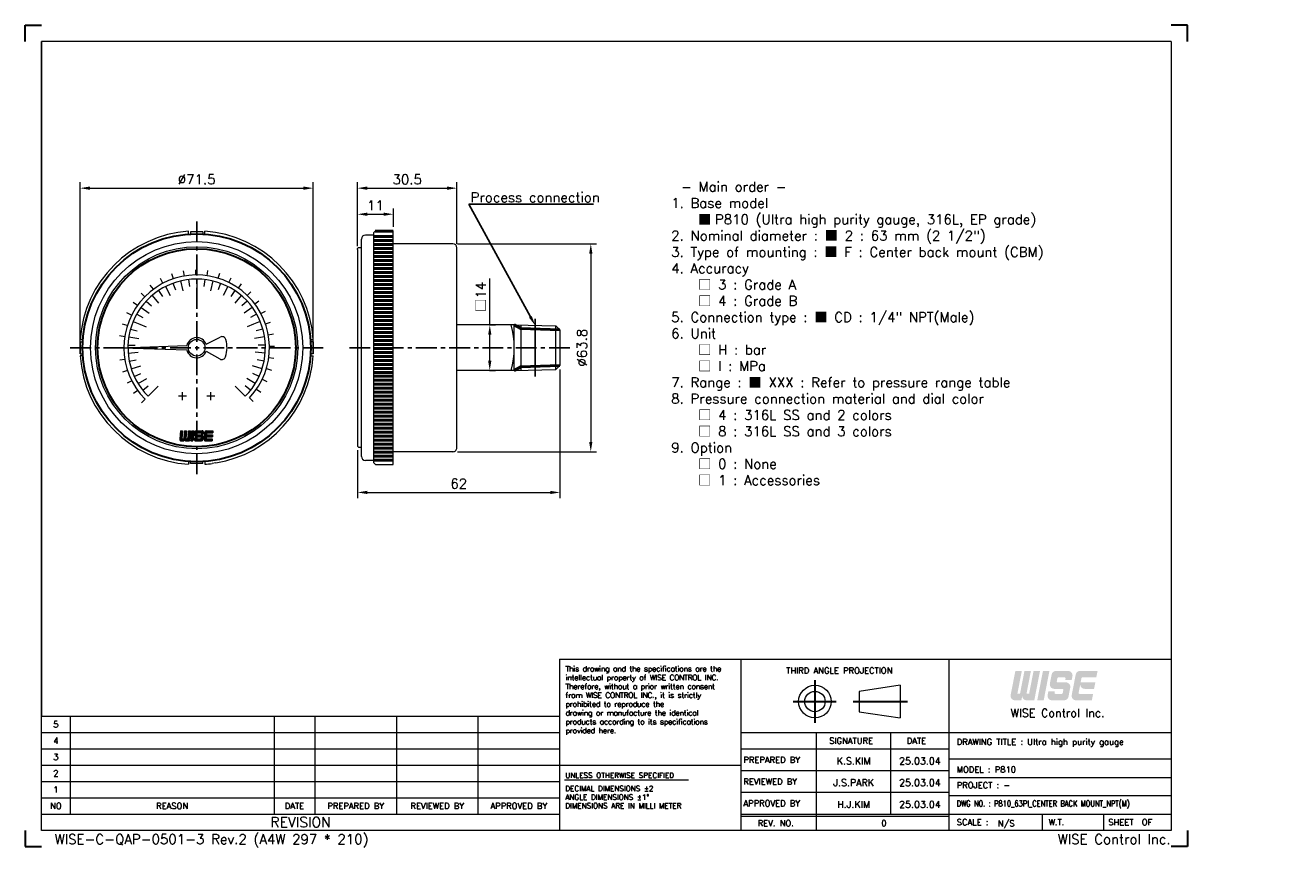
# Model space of a CAD drawing. Extents: x 410 to 798, y -3 to 249.
import ezdxf
from ezdxf import colors
from ezdxf.entities.mleader import LeaderData, LeaderLine
from ezdxf.enums import TextEntityAlignment as Align
from ezdxf.math import Vec2, Vec3

# ---------------------------------------------------------------- set-up
doc = ezdxf.new("R2010")
doc.units = 0
doc.header["$LTSCALE"] = 17
doc.header["$MEASUREMENT"] = 0
doc.header["$PDMODE"] = 1
doc.linetypes.add('CENTER', pattern=[2, 1.25, -0.25, 0.25, -0.25])
doc.linetypes.add('DASHEDX2', pattern=[1.5, 1, -0.5])
doc.layers.get('0').update_dxf_attribs({"linetype": 'DASHEDX2', "lineweight": 18})
doc.layers.get('DEFPOINTS').update_dxf_attribs({"linetype": 'CONTINUOUS', "lineweight": 18})
for name, color, linetype, lineweight in [('4', 4, 'CONTINUOUS', 30), ('DIM', 7, 'CONTINUOUS', 18), ('SS100', 7, 'CONTINUOUS', 18)]:
    doc.layers.add(name, color=color, linetype=linetype, lineweight=lineweight)
doc.styles.add('ROMANC', font='romans.shx', dxfattribs={"bigfont": 'whgtxt.shx'})
doc.styles.add('ROMANS', font='ROMANS.shx', dxfattribs={"bigfont": 'whgtxt.shx'})
doc.dimstyles.new('1.2', dxfattribs={"dimscale": 1.2, "dimtxt": 2.5, "dimasz": 2.5, "dimexe": 1.5, "dimexo": 1, "dimgap": 1, "dimtad": 1, "dimdsep": 46, "dimtxsty": 'ROMANS', "dimcen": 2.5, "dimclrd": 7, "dimclre": 7, "dimclrt": 3, "dimadec": 1, "dimazin": 2, "dimtfac": 1, "dimtmove": 0, "dimatfit": 3, "dimfxl": 1, "dimlwd": 18, "dimlwe": 18, "dimarcsym": 0})

# ---------------------------------------------------------------- blocks, each defined once
blk = doc.blocks.new('*D6')
at = {"layer": '4', "color": 7, "lineweight": 18, "transparency": 16777216}
for p, q in [((511.5, 181.3), (511.5, 192.92)), ((514.5, 191.12), (519.5, 191.12)), ((522.5, 187.22), (522.5, 192.92))]:
    blk.add_line(p, q, dxfattribs=at)
at = {"layer": '4', "color": 7, "lineweight": -3, "transparency": 16777216}
for points in [[(514.5, 191.62), (514.5, 190.62), (511.5, 191.12)], [(519.5, 191.62), (519.5, 190.62), (522.5, 191.12)]]:
    blk.add_solid(points, dxfattribs=at)
at = {"layer": 'DEFPOINTS', "color": 0, "lineweight": -3, "transparency": 16777216}
for p in [(522.5, 191.12), (522.5, 186.02), (511.5, 180.1)]:
    blk.add_point(p, dxfattribs=at)
at = {"layer": '4', "color": 3, "lineweight": -3, "transparency": 16777216, "insert": (517, 193.82), "char_height": 3, "attachment_point": 5, "style": 'ROMANS'}
blk.add_mtext('11', dxfattribs=at)
blk = doc.blocks.new('*D7')
at = {"layer": '4', "color": 7, "lineweight": 18, "transparency": 16777216}
for p, q in [((511.5, 181.3), (511.5, 200.92)), ((514.5, 199.12), (539, 199.12)), ((542, 182.04), (542, 200.92))]:
    blk.add_line(p, q, dxfattribs=at)
at = {"layer": '4', "color": 7, "lineweight": -3, "transparency": 16777216}
for points in [[(514.5, 199.62), (514.5, 198.62), (511.5, 199.12)], [(539, 199.62), (539, 198.62), (542, 199.12)]]:
    blk.add_solid(points, dxfattribs=at)
at = {"layer": 'DEFPOINTS', "color": 0, "lineweight": -3, "transparency": 16777216}
for p in [(542, 199.12), (511.5, 180.1), (542, 180.84)]:
    blk.add_point(p, dxfattribs=at)
at = {"layer": '4', "color": 3, "lineweight": -3, "transparency": 16777216, "insert": (526.75, 201.82), "char_height": 3, "attachment_point": 5, "style": 'ROMANS'}
blk.add_mtext('30.5', dxfattribs=at)
blk = doc.blocks.new('11')
at = {"color": 0}
for p, q in [((98.23, 252.35), (97.82, 253.57)), ((100.95, 253.03), (100.74, 254.3)), ((103.75, 253.29), (103.74, 254.57)), ((106.55, 253.1), (106.74, 254.38)), ((109.3, 252.49), (109.68, 253.71)), ((93.26, 249.75), (92.5, 250.79)), ((95.64, 251.25), (95.05, 252.39)), ((111.91, 251.45), (112.47, 252.6)), ((114.32, 250.02), (115.06, 251.07)), ((91.14, 247.91), (90.23, 248.81)), ((116.49, 248.23), (117.38, 249.15)), ((89.33, 245.76), (88.29, 246.51)), ((118.35, 246.12), (119.38, 246.9)), ((119.86, 243.75), (121, 244.36)), ((86.82, 240.75), (85.6, 241.14)), ((87.88, 243.35), (86.73, 243.93)), ((120.99, 241.18), (122.2, 241.6)), ((86.18, 238.02), (84.91, 238.21)), ((121.69, 238.46), (122.96, 238.69)), ((85.98, 235.21), (84.69, 235.21)), ((121.97, 235.66), (123.26, 235.69)), ((86.21, 232.41), (84.94, 232.21)), ((121.81, 232.86), (123.08, 232.69)), ((86.87, 229.68), (85.65, 229.28)), ((121.22, 230.11), (122.45, 229.74)), ((87.95, 227.09), (86.81, 226.51)), ((120.2, 227.49), (121.36, 226.94)), ((89.42, 224.7), (88.38, 223.94)), ((91.25, 222.56), (90.34, 221.65)), ((117.02, 222.88), (117.95, 222)), ((118.79, 225.06), (119.85, 224.33))]:
    blk.add_line(p, q, dxfattribs=at)
blk.add_arc((103.98, 235.29), 18, 316.4299, 225, dxfattribs=at)
blk = doc.blocks.new('*D10')
at = {"layer": '4', "color": 7, "lineweight": 18, "transparency": 16777216}
for p, q in [((542.22, 182.07), (584.85, 182.07)), ((583.05, 179.07), (583.05, 121.27)), ((542.2, 118.27), (584.85, 118.27))]:
    blk.add_line(p, q, dxfattribs=at)
at = {"layer": '4', "color": 7, "lineweight": -3, "transparency": 16777216}
for points in [[(582.55, 179.07), (583.55, 179.07), (583.05, 182.07)], [(582.55, 121.27), (583.55, 121.27), (583.05, 118.27)]]:
    blk.add_solid(points, dxfattribs=at)
at = {"layer": 'DEFPOINTS', "color": 0, "lineweight": -3, "transparency": 16777216}
for p in [(541.02, 182.07), (541, 118.27), (583.05, 118.27)]:
    blk.add_point(p, dxfattribs=at)
at = {"layer": '4', "color": 3, "lineweight": -3, "transparency": 16777216, "insert": (580.35, 150.17), "char_height": 3, "attachment_point": 5, "rotation": 90, "style": 'ROMANS'}
blk.add_mtext('%%C63.8', dxfattribs=at)
blk = doc.blocks.new('*D11')
at = {"layer": '4', "color": 7, "lineweight": 18, "transparency": 16777216}
for p, q in [((426.44, 151.37), (426.44, 200.92)), ((429.44, 199.12), (494.94, 199.12)), ((497.94, 151.37), (497.94, 200.92))]:
    blk.add_line(p, q, dxfattribs=at)
at = {"layer": '4', "color": 7, "lineweight": -3, "transparency": 16777216}
for points in [[(429.44, 199.62), (429.44, 198.62), (426.44, 199.12)], [(494.94, 199.62), (494.94, 198.62), (497.94, 199.12)]]:
    blk.add_solid(points, dxfattribs=at)
at = {"layer": 'DEFPOINTS', "color": 0, "lineweight": -3, "transparency": 16777216}
for p in [(497.94, 199.12), (426.44, 150.17), (497.94, 150.17)]:
    blk.add_point(p, dxfattribs=at)
at = {"layer": '4', "color": 3, "lineweight": -3, "transparency": 16777216, "insert": (462.19, 201.82), "char_height": 3, "attachment_point": 5, "style": 'ROMANS'}
blk.add_mtext('%%C71.5', dxfattribs=at)
blk = doc.blocks.new('*D12')
at = {"layer": '4', "color": 7, "lineweight": 18, "transparency": 16777216}
for p, q in [((573.6, 143.49), (573.6, 103.97)), ((511.5, 118.78), (511.5, 103.97)), ((514.5, 105.77), (570.6, 105.77))]:
    blk.add_line(p, q, dxfattribs=at)
at = {"layer": '4', "color": 7, "lineweight": -3, "transparency": 16777216}
for points in [[(514.5, 106.27), (514.5, 105.27), (511.5, 105.77)], [(570.6, 106.27), (570.6, 105.27), (573.6, 105.77)]]:
    blk.add_solid(points, dxfattribs=at)
at = {"layer": 'DEFPOINTS', "color": 0, "lineweight": -3, "transparency": 16777216}
for p in [(573.6, 144.69), (511.5, 119.98), (573.6, 105.77)]:
    blk.add_point(p, dxfattribs=at)
at = {"layer": '4', "color": 3, "lineweight": -3, "transparency": 16777216, "insert": (542.55, 108.47), "char_height": 3, "attachment_point": 5, "style": 'ROMANS'}
blk.add_mtext('62', dxfattribs=at)
blk = doc.blocks.new('*D13')
at = {"layer": '4', "color": 7, "lineweight": 18, "transparency": 16777216}
for p, q in [((552.07, 157.17), (552.07, 171.38)), ((552, 157.17), (553.87, 157.17)), ((552.07, 146.17), (552.07, 154.17)), ((552, 143.17), (553.87, 143.17))]:
    blk.add_line(p, q, dxfattribs=at)
at = {"layer": '4', "color": 7, "lineweight": -3, "transparency": 16777216}
for points in [[(551.57, 154.17), (552.57, 154.17), (552.07, 157.17)], [(551.57, 146.17), (552.57, 146.17), (552.07, 143.17)]]:
    blk.add_solid(points, dxfattribs=at)
at = {"layer": 'DEFPOINTS', "color": 0, "lineweight": -3, "transparency": 16777216}
for p in [(550.8, 157.17), (550.8, 143.17), (552.07, 143.17)]:
    blk.add_point(p, dxfattribs=at)
at = {"layer": '4', "color": 3, "lineweight": -3, "transparency": 16777216, "insert": (549.37, 165.77), "char_height": 3, "attachment_point": 5, "rotation": 90, "style": 'ROMANS'}
blk.add_mtext('{\\fGulim|b0|i0|c129|p50;□}14', dxfattribs=at)

msp = doc.modelspace()

# ---------------------------------------------------------------- hatches: boundary and pattern name
at = {"layer": '4', "linetype": 'CENTER'}
for points in [[(715.353, 43.349, 0.4142136), (716.703, 41.998), (719.052, 41.998), (720.802, 51.002), (718.821, 51.002), (717.474, 44.069), (716.663, 44.069), (718.011, 51.002), (716.03, 51.002), (714.682, 44.069), (713.872, 44.069), (715.22, 51.002), (713.239, 51.002), (711.801, 43.606, 0.4716306), (713.127, 41.998), (715.09, 41.998)], [(723.683, 51.002), (721.702, 51.002), (719.952, 41.998), (721.933, 41.998)], [(729.529, 43.091), (730.071, 45.882, 0.4716306), (728.745, 47.49), (726.21, 47.49, -0.4716306), (725.944, 47.812), (726.137, 48.802, -0.3590367), (726.402, 49.021), (728.373, 49.021, -0.4716306), (728.638, 48.699), (728.543, 48.211), (730.524, 48.211), (730.754, 49.394, 0.4716306), (729.428, 51.002), (725.697, 51.002, 0.3590367), (724.371, 49.909), (723.829, 47.118, 0.4716306), (725.154, 45.509), (727.69, 45.509, -0.4716306), (727.955, 45.188), (727.763, 44.197, -0.3590367), (727.498, 43.979), (725.527, 43.979, -0.4716306), (725.262, 44.3), (725.357, 44.789), (723.376, 44.789), (723.146, 43.606, 0.4716306), (724.472, 41.998), (728.203, 41.998, 0.3590367)], [(737.084, 43.979), (732.91, 43.979, -0.4716306), (732.645, 44.3), (732.88, 45.509), (733.142, 46.86, 0.4142136), (734.493, 45.509), (737.382, 45.509), (737.767, 47.49), (733.265, 47.49), (733.52, 48.802, -0.3590367), (733.785, 49.021), (738.064, 49.021), (738.449, 51.002), (733.08, 51.002, 0.3590367), (731.754, 49.909), (730.529, 43.606, 0.4716306), (731.855, 41.998), (736.699, 41.998)]]:
    msp.add_hatch(color=1, dxfattribs=at).paths.add_polyline_path(points)

# ---------------------------------------------------------------- linework, layer by layer
at = {"color": 4, "linetype": 'Continuous'}
for p, q in [((761.041, 244.087), (414.646, 244.087)), ((761.041, 244.087), (761.041, 2.092)), ((573.462, 54.614), (629.111, 54.614)), ((573.462, 54.614), (573.462, 2.092)), ((629.111, 54.614), (761.041, 54.614)), ((677.87, 46.619), (665.365, 44.744)), ((677.87, 46.619), (677.87, 36.615)), ((665.365, 44.744), (665.365, 38.491)), ((414.646, 2.092), (414.646, 37.106)), ((414.646, 37.106), (573.462, 37.106)), ((665.365, 38.491), (677.87, 36.615)), ((761.041, 2.092), (414.646, 2.092))]:
    msp.add_line(p, q, dxfattribs=at)
at = {"color": 4, "linetype": 'ByBlock'}
for p, q in [((559.595, 157.166), (541.995, 157.166)), ((559.595, 143.166), (541.995, 143.166))]:
    msp.add_line(p, q, dxfattribs=at)
at = {"color": 3, "linetype": 'Continuous'}
for p, q in [((629.111, 2.092), (629.111, 54.614)), ((692.888, 54.614), (692.888, 2.092)), ((629.111, 32.104), (761.041, 32.104)), ((652.246, 2.092), (652.246, 32.104)), ((675.068, 7.094), (675.068, 32.104)), ((629.111, 27.102), (692.888, 27.102)), ((573.462, 22.1), (629.111, 22.1)), ((629.111, 20.433), (692.888, 20.433)), ((575.011, 17.59), (612.972, 17.59)), ((629.111, 13.763), (692.888, 13.763)), ((629.111, 6.469), (692.888, 6.469)), ((721.415, 7.094), (721.415, 2.092)), ((740.299, 7.094), (740.299, 2.092))]:
    msp.add_line(p, q, dxfattribs=at)
at = {"color": 7, "linetype": 'Continuous'}
for p, q in [((423.399, 37.106), (423.399, 7.094)), ((485.926, 37.106), (485.926, 7.094)), ((498.431, 37.106), (498.431, 7.094)), ((523.441, 37.106), (523.441, 7.094)), ((548.452, 37.106), (548.452, 7.094)), ((414.646, 32.104), (573.462, 32.104)), ((414.646, 27.102), (573.462, 27.102)), ((761.041, 23.976), (692.888, 23.976)), ((414.646, 22.1), (573.462, 22.1)), ((414.646, 17.098), (573.462, 17.098)), ((692.888, 18.349), (761.041, 18.349)), ((414.646, 12.096), (573.462, 12.096)), ((761.041, 12.721), (692.888, 12.721)), ((414.646, 7.094), (573.462, 7.094)), ((629.111, 7.094), (761.041, 7.094))]:
    msp.add_line(p, q, dxfattribs=at)
at = {"color": 4, "linetype": 'Continuous'}
for radius in [5.002, 3.126]:
    msp.add_circle((651.785, 41.617), radius, dxfattribs=at)
at = {"layer": '4', "color": 1}
for p, q in [((409.643, 249.09), (414.646, 249.09)), ((409.643, 244.087), (409.643, 249.09)), ((766.043, 249.09), (761.041, 249.09)), ((766.043, 244.087), (766.043, 249.09)), ((409.643, 2.092), (409.643, -2.91)), ((766.043, 2.092), (766.043, -2.91)), ((409.643, -2.91), (414.646, -2.91)), ((766.043, -2.91), (761.041, -2.91))]:
    msp.add_line(p, q, dxfattribs=at)
at = {"layer": '4', "lineweight": -3}
for p, q in [((414.646, 37.106), (414.646, 244.087)), ((426.444, 152.025), (426.444, 148.306)), ((497.943, 152.025), (497.943, 148.306))]:
    msp.add_line(p, q, dxfattribs=at)
at = {"layer": '4', "color": 1, "linetype": 'CENTER'}
for p, q in [((651.785, 48.16), (651.785, 35.066)), ((645.136, 41.617), (658.33, 41.617)), ((663.468, 41.617), (680.174, 41.617))]:
    msp.add_line(p, q, dxfattribs=at)
at = {"layer": '4', "color": 7}
for radius in [34.967, 30.379]:
    msp.add_circle((462.194, 150.166), radius, dxfattribs=at)
at = {"layer": 'DIM', "color": 4}
for p, q in [((512.721, 116.828), (512.721, 183.503)), ((512.721, 180.807), (512.721, 183.503)), ((516.398, 184.735), (513.946, 184.735)), ((517.011, 186.016), (516.398, 185.403)), ((516.398, 185.403), (516.398, 114.928)), ((522.495, 186.016), (517.011, 186.016)), ((522.495, 114.316), (522.495, 186.016)), ((511.802, 180.96), (511.495, 180.653)), ((511.495, 180.347), (511.495, 180.653)), ((511.495, 180.347), (511.495, 119.984)), ((511.802, 180.96), (512.721, 180.96)), ((540.769, 182.066), (522.495, 182.066)), ((541.995, 119.491), (541.995, 180.84)), ((559.595, 157.166), (572.355, 156.882)), ((559.595, 143.166), (559.595, 157.166)), ((561.595, 157.121), (561.595, 143.21)), ((572.355, 143.45), (572.355, 156.882)), ((573.595, 155.642), (572.355, 156.882)), ((573.595, 155.642), (573.595, 144.689)), ((573.595, 144.689), (572.355, 143.45)), ((559.595, 143.166), (572.355, 143.45)), ((511.802, 119.678), (511.495, 119.984)), ((511.802, 119.678), (512.721, 119.678)), ((540.769, 118.266), (522.495, 118.266)), ((516.398, 115.603), (513.946, 115.603)), ((517.011, 114.316), (516.398, 114.928)), ((517.011, 114.316), (522.495, 114.316))]:
    msp.add_line(p, q, dxfattribs=at)
for centre, radius, start, end in [((513.946, 183.503), 1.226, 90, 180), ((540.769, 180.84), 1.226, 0, 90), ((534.595, 150.166), 25, 343.7398, 16.2602), ((513.946, 116.828), 1.226, 180, 270), ((540.77, 119.491), 1.225, 269.98678, 0.01322)]:
    msp.add_arc(centre, radius, start, end, dxfattribs=at)
at = {"layer": 'SS100', "color": 1, "linetype": 'CENTER', "lineweight": -2, "ltscale": 0.3}
for p, q in [((462.194, 188.922), (462.194, 111.409)), ((423.437, 150.166), (500.95, 150.166)), ((509.044, 150.166), (576.595, 150.166))]:
    msp.add_line(p, q, dxfattribs=at)
at = {"layer": 'SS100', "color": 4, "linetype": 'Continuous'}
for p, q in [((459.714, 185.083), (459.714, 185.915)), ((464.053, 185.703), (460.334, 185.703)), ((460.334, 185.703), (460.334, 185.083)), ((464.053, 185.703), (464.053, 185.083)), ((464.673, 185.083), (464.673, 185.915)), ((427.276, 152.645), (426.444, 152.645)), ((426.444, 152.025), (427.276, 152.025)), ((465.101, 151.241), (469.395, 153.431)), ((497.111, 152.645), (497.943, 152.645)), ((497.943, 152.025), (497.111, 152.025)), ((426.444, 148.306), (427.276, 148.306)), ((427.276, 147.686), (426.444, 147.686)), ((439.254, 150.166), (459.173, 150.861)), ((439.254, 150.166), (459.173, 149.47)), ((465.101, 149.09), (469.281, 146.71)), ((497.943, 148.306), (497.111, 148.306)), ((497.111, 147.686), (497.943, 147.686)), ((457.854, 134.046), (457.854, 136.526)), ((466.534, 134.046), (466.534, 136.526)), ((459.094, 135.286), (456.614, 135.286)), ((467.774, 135.286), (465.294, 135.286)), ((459.714, 115.248), (459.714, 114.416)), ((460.334, 114.628), (460.334, 115.248)), ((464.053, 114.628), (460.334, 114.628)), ((464.053, 114.628), (464.053, 115.248)), ((464.673, 115.248), (464.673, 114.416)), ((468.102, 114.821), (466.961, 114.649))]:
    msp.add_line(p, q, dxfattribs=at)
at = {"layer": 'SS100', "linetype": 'Continuous', "lineweight": 50}
for p, q in [((516.398, 184.288), (522.495, 184.288)), ((516.398, 183.062), (522.495, 183.062)), ((516.937, 185.942), (522.495, 185.942)), ((516.398, 181.837), (522.495, 181.837)), ((516.398, 180.611), (522.495, 180.611)), ((516.398, 179.385), (522.495, 179.385)), ((516.398, 178.16), (522.495, 178.16)), ((516.398, 176.934), (522.495, 176.934)), ((516.398, 175.708), (522.495, 175.708)), ((516.398, 174.483), (522.495, 174.483)), ((516.398, 173.257), (522.495, 173.257)), ((516.398, 172.031), (522.495, 172.031)), ((516.398, 170.806), (522.495, 170.806)), ((516.398, 169.58), (522.495, 169.58)), ((516.398, 168.355), (522.495, 168.355)), ((516.398, 167.129), (522.495, 167.129)), ((516.398, 165.903), (522.495, 165.903)), ((516.398, 164.678), (522.495, 164.678)), ((516.398, 163.452), (522.495, 163.452)), ((516.398, 162.226), (522.495, 162.226)), ((516.398, 161.001), (522.495, 161.001)), ((516.398, 159.775), (522.495, 159.775)), ((516.398, 158.549), (522.495, 158.549)), ((516.398, 157.324), (522.495, 157.324)), ((516.398, 156.098), (522.495, 156.098)), ((561.595, 156.017), (559.595, 157.166)), ((561.595, 156.017), (573.595, 155.642)), ((516.398, 154.872), (522.495, 154.872)), ((516.398, 153.647), (522.495, 153.647)), ((516.398, 152.421), (522.495, 152.421)), ((516.398, 151.196), (522.495, 151.196)), ((516.398, 149.97), (522.495, 149.97)), ((516.398, 148.744), (522.495, 148.744)), ((516.398, 147.519), (522.495, 147.519)), ((516.398, 146.293), (522.495, 146.293)), ((516.398, 145.067), (522.495, 145.067)), ((516.398, 143.842), (522.495, 143.842)), ((561.595, 144.314), (559.595, 143.166)), ((561.595, 144.314), (573.595, 144.689)), ((516.398, 142.616), (522.495, 142.616)), ((516.398, 141.39), (522.495, 141.39)), ((516.398, 140.165), (522.495, 140.165)), ((516.398, 138.939), (522.495, 138.939)), ((516.398, 137.713), (522.495, 137.713)), ((516.398, 136.488), (522.495, 136.488)), ((516.398, 135.262), (522.495, 135.262)), ((516.398, 134.037), (522.495, 134.037)), ((516.398, 132.811), (522.495, 132.811)), ((516.398, 131.585), (522.495, 131.585)), ((516.398, 130.36), (522.495, 130.36)), ((516.398, 129.134), (522.495, 129.134)), ((516.398, 127.908), (522.495, 127.908)), ((516.398, 126.683), (522.495, 126.683)), ((516.398, 125.457), (522.495, 125.457)), ((516.398, 124.231), (522.495, 124.231)), ((516.398, 123.006), (522.495, 123.006)), ((516.398, 121.78), (522.495, 121.78)), ((516.398, 120.555), (522.495, 120.555)), ((516.398, 119.329), (522.495, 119.329)), ((516.398, 118.103), (522.495, 118.103)), ((516.398, 116.878), (522.495, 116.878)), ((516.398, 115.652), (522.495, 115.652))]:
    msp.add_line(p, q, dxfattribs=at)
at = {"layer": 'SS100', "color": 7, "linetype": 'Continuous'}
for p, q in [((459.716, 171.099), (459.971, 168.944)), ((462.194, 171.245), (462.194, 169.075)), ((464.671, 171.099), (464.416, 168.944)), ((450.483, 167.693), (451.688, 165.888)), ((452.624, 168.948), (454.031, 166.186)), ((454.898, 169.942), (455.649, 167.906)), ((457.273, 170.663), (457.996, 167.649)), ((462.194, 169.075), (462.194, 166.905)), ((467.115, 170.663), (466.391, 167.649)), ((469.49, 169.942), (468.739, 167.906)), ((471.764, 168.948), (470.356, 166.186)), ((473.905, 167.693), (472.699, 165.888)), ((446.715, 164.474), (448.308, 163.002)), ((448.504, 166.195), (450.517, 163.837)), ((475.884, 166.195), (473.871, 163.837)), ((477.673, 164.474), (476.079, 163.002)), ((443.802, 160.466), (445.695, 159.405)), ((445.14, 162.556), (447.648, 160.734)), ((479.247, 162.556), (476.739, 160.734)), ((480.585, 160.466), (478.692, 159.405)), ((441.906, 155.888), (443.994, 155.299)), ((442.719, 158.232), (444.724, 157.402)), ((444.724, 157.402), (446.728, 156.572)), ((479.664, 157.402), (477.659, 156.572)), ((481.669, 158.232), (479.664, 157.402)), ((482.482, 155.888), (480.393, 155.299)), ((441.374, 153.463), (444.435, 152.978)), ((483.014, 153.463), (479.952, 152.978)), ((441.13, 150.993), (443.299, 150.908)), ((441.179, 148.512), (444.27, 148.755)), ((483.208, 148.512), (480.118, 148.755)), ((483.257, 150.993), (481.089, 150.908)), ((441.519, 146.053), (443.647, 146.477)), ((442.146, 143.652), (445.094, 144.61)), ((482.242, 143.652), (479.293, 144.61)), ((482.868, 146.053), (480.74, 146.477)), ((443.05, 141.341), (445.021, 142.249)), ((444.22, 139.152), (446.864, 140.771)), ((480.167, 139.152), (477.524, 140.771)), ((481.337, 141.341), (479.366, 142.249)), ((445.64, 137.115), (447.344, 138.459)), ((447.288, 135.26), (448.823, 136.795)), ((448.823, 136.795), (450.357, 138.329)), ((475.565, 136.795), (474.03, 138.329)), ((477.099, 135.26), (475.565, 136.795)), ((478.748, 137.115), (477.044, 138.459))]:
    msp.add_line(p, q, dxfattribs=at)
at = {"layer": 'SS100', "color": 1, "linetype": 'CENTER', "lineweight": -2}
msp.add_line((565.975, 141.308), (565.975, 159.024), dxfattribs=at)
at = {"layer": 'SS100', "color": 10, "linetype": 'Continuous'}
for p, q in [((457.258, 124.673), (457.029, 122.049)), ((457.161, 123.56), (457.836, 124.236)), ((457.178, 123.753), (457.853, 124.428)), ((457.195, 123.945), (457.87, 124.62)), ((457.212, 124.137), (457.748, 124.673)), ((457.228, 124.329), (457.572, 124.673)), ((457.245, 124.521), (457.397, 124.673)), ((457.258, 124.673), (457.875, 124.673)), ((457.875, 124.673), (457.67, 122.329)), ((458.453, 124.673), (458.247, 122.311)), ((458.353, 123.525), (459.028, 124.2)), ((458.37, 123.717), (459.045, 124.392)), ((458.387, 123.909), (459.062, 124.584)), ((458.403, 124.101), (458.975, 124.673)), ((458.42, 124.293), (458.8, 124.673)), ((458.437, 124.486), (458.624, 124.673)), ((458.453, 124.673), (459.07, 124.673)), ((459.07, 124.673), (458.864, 122.329)), ((459.647, 124.673), (459.441, 122.311)), ((459.561, 123.68), (460.236, 124.355)), ((459.577, 123.872), (460.253, 124.548)), ((459.594, 124.065), (460.203, 124.673)), ((459.611, 124.257), (460.027, 124.673)), ((459.628, 124.449), (459.852, 124.673)), ((459.645, 124.641), (459.676, 124.673)), ((459.647, 124.673), (460.264, 124.673)), ((460.264, 124.673), (459.995, 121.604)), ((460.673, 124.673), (460.404, 121.604)), ((460.583, 123.651), (461.258, 124.326)), ((460.6, 123.843), (461.275, 124.518)), ((460.617, 124.035), (461.255, 124.673)), ((460.634, 124.227), (461.079, 124.673)), ((460.651, 124.419), (460.904, 124.673)), ((460.667, 124.612), (460.729, 124.673)), ((460.673, 124.673), (461.289, 124.673)), ((460.673, 124.673), (461.289, 124.673)), ((461.289, 124.673), (461.02, 121.604)), ((461.665, 124.299), (461.576, 123.276)), ((461.589, 123.429), (462.833, 124.673)), ((461.606, 123.621), (462.658, 124.673)), ((461.623, 123.814), (462.482, 124.673)), ((461.64, 124.006), (462.307, 124.673)), ((461.656, 124.198), (462.131, 124.673)), ((461.689, 124.406), (461.931, 124.647)), ((462.073, 124.673), (463.875, 124.673)), ((462.394, 124.059), (463.008, 124.673)), ((462.57, 124.059), (463.184, 124.673)), ((462.745, 124.059), (463.359, 124.673)), ((462.921, 124.059), (463.534, 124.673)), ((463.096, 124.059), (463.71, 124.673)), ((463.271, 124.059), (463.885, 124.673)), ((463.447, 124.059), (464.03, 124.642)), ((463.601, 124.038), (464.139, 124.576)), ((463.626, 123.712), (464.273, 124.359)), ((463.637, 123.899), (464.221, 124.482)), ((463.801, 123.712), (464.279, 124.19)), ((464.282, 124.228), (464.237, 123.712)), ((464.698, 124.299), (464.501, 122.049)), ((464.627, 123.485), (465.814, 124.673)), ((464.643, 123.678), (465.639, 124.673)), ((464.66, 123.87), (465.463, 124.673)), ((464.677, 124.062), (465.288, 124.673)), ((464.694, 124.254), (465.113, 124.673)), ((464.797, 124.533), (464.836, 124.572)), ((465.105, 124.673), (467.186, 124.673)), ((465.375, 124.058), (465.989, 124.673)), ((465.551, 124.059), (466.165, 124.673)), ((465.726, 124.059), (466.34, 124.673)), ((465.902, 124.059), (466.515, 124.673)), ((466.077, 124.059), (466.691, 124.673)), ((466.252, 124.059), (466.866, 124.673)), ((466.428, 124.059), (467.042, 124.673)), ((466.603, 124.059), (467.183, 124.639)), ((466.778, 124.059), (467.166, 124.446)), ((466.954, 124.059), (467.149, 124.254)), ((467.186, 124.673), (467.132, 124.059)), ((457.027, 122.024), (457.702, 122.698)), ((457.043, 122.215), (457.719, 122.89)), ((457.052, 121.873), (457.685, 122.506)), ((457.06, 122.407), (457.735, 123.083)), ((457.077, 122.6), (457.752, 123.275)), ((457.094, 122.792), (457.769, 123.467)), ((457.111, 122.984), (457.786, 123.659)), ((457.115, 121.76), (457.669, 122.315)), ((457.128, 123.176), (457.803, 123.851)), ((457.144, 123.368), (457.82, 124.044)), ((457.205, 121.676), (457.75, 122.22)), ((457.325, 121.62), (457.923, 122.218)), ((457.437, 121.604), (458.207, 121.604)), ((457.484, 121.604), (458.098, 122.218)), ((457.66, 121.604), (458.91, 122.855)), ((457.771, 122.218), (458.145, 122.218)), ((457.835, 121.604), (458.894, 122.663)), ((458.01, 121.604), (458.877, 122.47)), ((458.186, 121.604), (458.869, 122.288)), ((458.207, 121.604), (458.51, 121.881)), ((458.252, 122.372), (458.927, 123.047)), ((458.269, 122.564), (458.944, 123.239)), ((458.286, 122.756), (458.961, 123.431)), ((458.303, 122.948), (458.978, 123.623)), ((458.319, 123.14), (458.995, 123.816)), ((458.336, 123.333), (459.011, 124.008)), ((458.51, 121.881), (458.764, 121.604)), ((458.571, 121.814), (458.975, 122.218)), ((458.655, 121.723), (459.15, 122.218)), ((458.739, 121.631), (459.326, 122.218)), ((458.764, 121.604), (459.995, 121.604)), ((458.887, 121.604), (460.101, 122.818)), ((458.966, 122.218), (459.339, 122.218)), ((459.063, 121.604), (460.084, 122.626)), ((459.238, 121.604), (460.068, 122.434)), ((459.413, 121.604), (460.051, 122.242)), ((459.443, 122.335), (460.118, 123.01)), ((459.46, 122.527), (460.135, 123.202)), ((459.476, 122.719), (460.152, 123.395)), ((459.493, 122.912), (460.168, 123.587)), ((459.51, 123.104), (460.185, 123.779)), ((459.527, 123.296), (460.202, 123.971)), ((459.544, 123.488), (460.219, 124.163)), ((459.589, 121.604), (460.034, 122.049)), ((459.764, 121.604), (460.017, 121.857)), ((459.939, 121.604), (460, 121.665)), ((460.404, 121.604), (461.02, 121.604)), ((460.415, 121.729), (461.09, 122.404)), ((460.432, 121.921), (461.107, 122.596)), ((460.449, 122.113), (461.124, 122.789)), ((460.465, 121.604), (461.074, 122.212)), ((460.466, 122.306), (461.141, 122.981)), ((460.482, 122.498), (461.158, 123.173)), ((460.499, 122.69), (461.174, 123.365)), ((460.516, 122.882), (461.191, 123.557)), ((460.533, 123.074), (461.208, 123.749)), ((460.55, 123.266), (461.225, 123.942)), ((460.566, 123.459), (461.242, 124.134)), ((460.641, 121.604), (461.057, 122.02)), ((460.816, 121.604), (461.04, 121.828)), ((460.991, 121.604), (461.023, 121.636)), ((461.514, 122.565), (461.468, 122.049)), ((461.472, 122.084), (461.952, 122.565)), ((461.479, 121.916), (462.128, 122.565)), ((461.488, 122.276), (461.777, 122.565)), ((461.505, 122.468), (461.602, 122.565)), ((461.514, 122.565), (462.135, 122.565)), ((461.531, 121.793), (462.113, 122.375)), ((461.574, 123.239), (462.248, 123.912)), ((461.602, 123.092), (462.231, 123.72)), ((461.613, 121.7), (462.151, 122.237)), ((461.667, 122.981), (462.217, 123.531)), ((461.723, 121.634), (462.307, 122.218)), ((461.76, 122.898), (462.307, 123.446)), ((461.868, 121.604), (462.482, 122.218)), ((461.876, 121.604), (463.678, 121.604)), ((461.881, 122.845), (462.482, 123.445)), ((461.983, 122.832), (463.432, 122.832)), ((462.044, 122.832), (462.657, 123.445)), ((462.044, 121.604), (462.657, 122.218)), ((462.13, 122.565), (462.109, 122.329)), ((462.211, 122.218), (463.397, 122.218)), ((462.252, 123.966), (462.216, 123.557)), ((462.219, 122.832), (462.833, 123.445)), ((462.219, 121.604), (462.833, 122.218)), ((462.318, 123.445), (463.767, 123.445)), ((462.354, 124.059), (463.54, 124.059)), ((462.394, 122.832), (463.008, 123.445)), ((462.394, 121.604), (463.008, 122.218)), ((462.57, 122.832), (463.184, 123.445)), ((462.57, 121.604), (463.184, 122.218)), ((462.745, 122.832), (463.359, 123.445)), ((462.745, 121.604), (463.359, 122.218)), ((462.92, 122.832), (463.534, 123.445)), ((462.92, 121.604), (464.161, 122.845)), ((463.096, 122.832), (463.71, 123.445)), ((463.096, 121.604), (464.144, 122.653)), ((463.271, 122.832), (463.872, 123.432)), ((463.271, 121.604), (464.128, 122.46)), ((463.446, 122.831), (463.993, 123.378)), ((463.447, 121.604), (464.111, 122.268)), ((463.534, 122.72), (463.498, 122.311)), ((463.503, 122.362), (464.176, 123.035)), ((463.52, 122.554), (464.149, 123.183)), ((463.534, 122.743), (464.085, 123.294)), ((463.642, 123.948), (463.621, 123.712)), ((463.621, 123.712), (464.237, 123.712)), ((463.622, 121.604), (464.094, 122.076)), ((463.824, 121.631), (464.06, 121.867)), ((463.976, 123.712), (464.262, 123.998)), ((464.175, 123), (464.085, 121.978)), ((464.152, 123.712), (464.245, 123.806)), ((464.503, 121.959), (465.167, 122.623)), ((464.509, 122.14), (465.814, 123.445)), ((464.526, 122.332), (465.639, 123.445)), ((464.542, 122.525), (465.463, 123.445)), ((464.545, 121.826), (465.15, 122.431)), ((464.559, 122.717), (465.301, 123.458)), ((464.576, 122.909), (465.251, 123.584)), ((464.593, 123.101), (465.268, 123.776)), ((464.61, 123.293), (465.285, 123.968)), ((464.619, 121.724), (465.158, 122.263)), ((464.72, 121.65), (465.288, 122.218)), ((464.853, 121.608), (465.463, 122.218)), ((464.908, 121.604), (466.917, 121.604)), ((465.025, 121.604), (465.639, 122.218)), ((465.177, 122.738), (465.141, 122.329)), ((465.2, 121.604), (465.814, 122.218)), ((465.243, 122.218), (466.971, 122.218)), ((465.285, 123.966), (465.249, 123.557)), ((465.279, 122.832), (467.024, 122.832)), ((465.351, 123.445), (467.078, 123.445)), ((465.375, 121.604), (465.989, 122.218)), ((465.376, 122.832), (465.989, 123.445)), ((465.387, 124.059), (467.132, 124.059)), ((465.551, 122.832), (466.165, 123.445)), ((465.551, 121.604), (466.165, 122.218)), ((465.726, 122.832), (466.34, 123.445)), ((465.726, 121.604), (466.34, 122.218)), ((465.902, 122.832), (466.515, 123.445)), ((465.902, 121.604), (466.515, 122.218)), ((466.077, 122.832), (466.691, 123.445)), ((466.077, 121.604), (466.691, 122.218)), ((466.252, 122.832), (466.866, 123.445)), ((466.252, 121.604), (466.866, 122.218)), ((466.428, 122.832), (467.041, 123.445)), ((466.428, 121.604), (466.964, 122.14)), ((466.603, 122.832), (467.065, 123.293)), ((466.603, 121.604), (466.947, 121.948)), ((466.778, 122.832), (467.048, 123.101)), ((466.778, 121.604), (466.93, 121.756)), ((466.971, 122.218), (466.917, 121.604)), ((466.954, 122.832), (467.031, 122.909)), ((467.078, 123.445), (467.024, 122.832)), ((467.129, 124.059), (467.132, 124.062))]:
    msp.add_line(p, q, dxfattribs=at)
at = {"layer": 'SS100', "color": 4, "linetype": 'Continuous'}
for radius in [32.549, 30.999, 30.999, 2.565, 0.19]:
    msp.add_circle((462.194, 150.166), radius, dxfattribs=at)
for centre, radius, start, end in [((462.194, 150.166), 35.835, 93.96722, 176.03278), ((462.194, 150.166), 35.835, 3.96722, 86.03278), ((462.194, 150.166), 3.1, 20.30622, 167.03338), ((469.958, 152.327), 1.24, 15.55155, 117.01838), ((462.194, 150.166), 9.3, 342.83919, 15.55155), ((462.194, 150.166), 35.835, 183.96722, 266.03278), ((462.194, 150.166), 3.1, 192.96662, 339.69378), ((462.194, 150.166), 35.835, 279.4902, 356.03278), ((469.895, 147.788), 1.24, 240.34654, 342.83919), ((462.194, 150.166), 35.835, 273.96722, 277.6446)]:
    msp.add_arc(centre, radius, start, end, dxfattribs=at)
at = {"layer": 'SS100', "color": 7, "linetype": 'Continuous'}
msp.add_arc((462.194, 150.166), 21.08, 315, 225, dxfattribs=at)
at = {"layer": 'SS100', "color": 10, "linetype": 'Continuous'}
for centre, radius, start, end in [((462.073, 124.264), 0.409, 90, 175), ((463.875, 124.264), 0.409, 355, 90), ((465.105, 124.264), 0.409, 90, 175), ((457.437, 122.013), 0.409, 175, 270), ((457.771, 122.32), 0.102, 175, 270), ((458.145, 122.32), 0.102, 270, 355), ((458.966, 122.32), 0.102, 175, 270), ((459.339, 122.32), 0.102, 270, 355), ((461.876, 122.013), 0.409, 175, 270), ((461.983, 123.241), 0.409, 175, 270), ((462.211, 122.32), 0.102, 175, 270), ((462.318, 123.548), 0.102, 175, 270), ((462.354, 123.957), 0.102, 90, 175), ((463.397, 122.32), 0.102, 270, 355), ((463.432, 122.729), 0.102, 355, 90), ((463.54, 123.957), 0.102, 355, 90), ((463.678, 122.013), 0.409, 270, 355), ((463.767, 123.036), 0.409, 355, 90), ((464.908, 122.013), 0.409, 175, 270), ((465.243, 122.32), 0.102, 175, 270), ((465.279, 122.729), 0.102, 90, 175), ((465.351, 123.548), 0.102, 175, 270), ((465.387, 123.957), 0.102, 90, 175)]:
    msp.add_arc(centre, radius, start, end, dxfattribs=at)

# ---------------------------------------------------------------- block references
at = {"layer": 'SS100', "color": 4, "linetype": 'Continuous', "xscale": 1.239972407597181, "yscale": 1.239972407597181, "zscale": 1.239972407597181}
msp.add_blockref('11', (333.267, -141.587), dxfattribs=at)

# ---------------------------------------------------------------- texts
at = {"color": 3, "linetype": 'Continuous'}
for s, height, style, p in [('THIRD ANGLE PROJECTION', 1.87579, 'ROMANS', (642.974, 50.184)), ('SIGNATURE', 1.8758, 'ROMANS', (656.163, 28.648)), ('DATE', 1.8758, 'ROMANS', (679.942, 28.652)), ('DRAWING TITLE : Ultra high purity gauge', 1.87579, 'ROMANS', (695.263, 28.304)), ('PREPARED BY', 1.87579, 'ROMANS', (629.845, 22.786)), ('UNLESS OTHERWISE SPECIFIED', 1.62568, 'ROMANS', (575.232, 18.158)), ('MODEL : P810', 1.87579, 'ROMANS', (695.263, 19.809)), ('DECIMAL DIMENSIONS %%P2', 1.62568, 'ROMANS', (575.232, 14.109)), ('REVIEWED BY', 1.87579, 'ROMANS', (629.845, 16.116)), ('PROJECT : -', 1.87579, 'ROMANS', (695.263, 15.012)), ('ANGLE DIMENSIONS %%P1%%D', 1.62568, 'ROMANS', (575.232, 11.477)), ('DIMENSIONS ARE IN MILLI METER', 1.62568, 'ROMANS', (575.232, 8.845)), ('APPROVED BY', 1.87579, 'ROMANS', (629.845, 9.447)), ('REV. NO.', 1.8758, 'ROMANS', (634.232, 3.35)), ('0', 1.876, 'ROMANC', (672.13, 3.35)), ('SCALE :         ', 1.87579, 'ROMANS', (695.263, 3.672)), ('N/S', 1.8758, 'ROMANS', (707.866, 3.291)), ('W.T. ', 1.8758, 'ROMANS', (723.445, 3.672)), ('SHEET  OF', 1.8758, 'ROMANS', (741.732, 3.672)), ('WISE-C-QAP-0501-3 Rev.2 (A4W 297 * 210)', 3.00126, 'ROMANS', (418.649, -2.12))]:
    msp.add_text(s, height=height, dxfattribs=dict(at, style=style)).set_placement(p)
at = {"color": 3, "style": 'ROMANS'}
for s, height, p in [('WISE Control Inc.', 2.50105, (726.204, 38.107)), ('5', 1.876, (419.022, 34.605)), ('4', 1.876, (419.022, 29.603)), ('3', 1.876, (419.022, 24.601)), ('2', 1.876, (419.022, 19.599)), ('1', 1.876, (419.022, 14.597)), ('NO', 1.8758, (419.022, 9.595)), ('REASON', 1.8758, (454.662, 9.595)), ('DATE', 1.8758, (492.178, 9.595)), ('PREPARED BY', 1.87579, (510.936, 9.595)), ('REVIEWED BY', 1.87579, (535.947, 9.595)), ('APPROVED BY', 1.87579, (560.957, 9.595)), ('REVISION', 3.1263, (494.054, 4.593))]:
    msp.add_text(s, height=height, dxfattribs=at).set_placement(p, align=Align.MIDDLE_CENTER)
at = {"color": 3, "linetype": 'Continuous', "style": 'ROMANS'}
for s, p in [('K.S.KIM', (663.657, 22.309)), ('25.03.04', (683.978, 22.309)), ('J.S.PARK', (663.657, 15.639)), ('25.03.04', (683.978, 15.639)), ('H.J.KIM', (663.657, 8.97)), ('25.03.04', (683.978, 8.97))]:
    msp.add_text(s, height=2.1259, dxfattribs=at).set_placement(p, align=Align.CENTER)
at = {"color": 3, "linetype": 'Continuous', "style": 'ROMANS', "width": 0.8}
msp.add_text('DWG NO. : P810_63PI_CENTER BACK MOUNT_NPT(M)', height=1.87579, dxfattribs=at).set_placement((695.263, 9.385))
at = {"color": 3, "linetype": 'Continuous', "style": 'ROMANS'}
msp.add_text('WISE Control Inc.', height=3.00126, dxfattribs=at).set_placement((760.845, -2.12), align=Align.RIGHT)
at = {"color": 4, "insert": (607.712, 201.048), "char_height": 3, "attachment_point": 1, "style": 'ROMANS'}
msp.add_mtext_dynamic_auto_height_columns('\\pi3;{\\C3;- Main order -\\P\\pi0;1. Base model \\P    \\fGulim|b0|i0|c129|p50;■ \\Fromans,whgtxt|c129;P810 (Ultra high purity gauge, 316L, EP grade)\\P2. Nominal diameter : \\fGulim|b0|i0|c129|p50;■\\Fromans,whgtxt|c129; 2 : 63 mm (2 1/2") \\P3. Type of mounting : \\fGulim|b0|i0|c129|p50;■\\Fromans,whgtxt|c129; F : Center back mount (CBM)\\P4. Accuracy\\P    \\fGulim|b0|i0|c129|p50;□\\Fromans,whgtxt|c129; 3 : Grade A\\P    \\fGulim|b0|i0|c129|p50;□\\Fromans,whgtxt|c129; 4 : Grade B \\P5. Connection type : \\fGulim|b0|i0|c129|p50;■\\Fromans,whgtxt|c129; CD : 1/4" NPT(Male)\\P6. Unit\\P    \\fGulim|b0|i0|c129|p50;□\\Fromans,whgtxt|c129; H : bar\\P    \\fGulim|b0|i0|c129|p50;□\\Fromans,whgtxt|c129; I : MPa \\P7. Range : \\fGulim|b0|i0|c129|p50;■\\Fromans,whgtxt|c129; XXX : Refer to pressure range table\\P8. Pressure connection material and dial color\\P    \\fGulim|b0|i0|c129|p50;□\\Fromans,whgtxt|c129; 4 : 316L SS and 2 colors\\P    \\fGulim|b0|i0|c129|p50;□\\Fromans,whgtxt|c129; 8 : 316L SS and 3 colors \\P9. Option\\P    \\fGulim|b0|i0|c129|p50;□\\Fromans,whgtxt|c129; 0 : None\\P    \\fGulim|b0|i0|c129|p50;□\\Fromans,whgtxt|c129; 1 : Accessories }', width=154.05447, gutter_width=0, height=87.704, count=1, dxfattribs=at)
at = {"color": 4, "linetype": 'ByBlock', "insert": (575.255, 52.492), "char_height": 1.625684, "attachment_point": 1, "style": 'ROMANS'}
msp.add_mtext_dynamic_manual_height_columns('{\\W1.1;\\T0.9;\\C3;This drawing and the specifications are the intellectual property of WISE CONTROL INC. Therefore, without a prior written consent from WISE CONTROL INC., it is strictly prohibited to reproduce the \\Pdrawing or manufacture the identical products according to its specifications provided here. }', width=54.01239, gutter_width=189.249, heights=[0], dxfattribs=at)

# ---------------------------------------------------------------- dimensions: what is measured, and where the dimension line sits
at = {"layer": '4', "lineweight": -3}
for base, p1, p2, text, picture, middle in [((497.943, 199.124), (426.444, 150.166), (497.943, 150.166), '%%C<>', '*D11', (462.194, 201.824)), ((573.595, 105.77), (511.495, 119.984), (573.595, 144.689), '62', '*D12', (542.545, 108.47))]:
    dim = msp.add_linear_dim(base=base, p1=p1, p2=p2, text=text, dimstyle='1.2', dxfattribs=at)
    dim.commit()
    dim.dimension.update_dxf_attribs({"geometry": picture, "text_midpoint": middle})
for base, p2, picture, middle in [((541.995, 199.124), (541.995, 180.84), '*D7', (526.745, 201.824)), ((522.495, 191.124), (522.495, 186.016), '*D6', (516.995, 193.824))]:
    dim = msp.add_linear_dim(base=base, p1=(511.495, 180.097), p2=p2, dimstyle='1.2', dxfattribs=at)
    dim.commit()
    dim.dimension.update_dxf_attribs({"geometry": picture, "text_midpoint": middle})
for base, p1, p2, text, picture, middle in [((583.053, 118.265), (541.018, 182.065), (540.995, 118.265), '%%C<>', '*D10', (583.053, 150.165)), ((552.074, 143.166), (550.795, 157.166), (550.795, 143.166), '{\\fGulim|b0|i0|c129|p50;□}<>', '*D13', (552.074, 165.772))]:
    dim = msp.add_linear_dim(base=base, p1=p1, p2=p2, angle=90, text=text, dimstyle='1.2', dxfattribs=at)
    dim.commit()
    dim.dimension.update_dxf_attribs({"geometry": picture, "text_midpoint": middle, "dimtype": 160})

# ---------------------------------------------------------------- leaders
ml = msp.add_multileader_mtext('Standard', dxfattribs=at)
ml.set_content('Process connection', color=3, style='ROMANS')
ml.set_leader_properties(color=7)
ml.build(insert=Vec2(0, 0))
ml.multileader.update_dxf_attribs({"text_left_attachment_type": 5, "text_right_attachment_type": 5, "dogleg_length": 0.36, "arrow_head_size": 3, "scale": 1.2})
ctx = ml.context
ctx.base_point, ctx.scale, ctx.char_height, ctx.arrow_head_size, ctx.landing_gap_size, ctx.plane_origin = Vec3(546.092, 194.204), 1.2, 3, 3, 0.108, Vec3(533.105, 209.262)
ctx.left_attachment, ctx.right_attachment = 5, 5
notes = []
notes.append((ctx, [(0, (1, 1, 0), (545.66, 194.204), (1, 0), 0.432, [(0, [(565.975, 157.024)], 0, [])])]))
ctx.mtext.insert, ctx.mtext.flow_direction = Vec3(546.2, 197.804), 5
for ctx, leaders in notes:
    for number, flags, end, landing, length, lines in leaders:
        leader = LeaderData()
        leader.index, (leader.has_last_leader_line, leader.has_dogleg_vector, leader.attachment_direction) = number, flags
        leader.last_leader_point, leader.dogleg_vector, leader.dogleg_length = Vec3(end), Vec3(landing), length
        for number, points, colour, breaks in lines:
            line = LeaderLine()
            line.index, line.vertices, line.color, line.breaks = number, Vec3.list(points), colors.encode_raw_color(colour), breaks
            leader.lines.append(line)
        ctx.leaders.append(leader)

doc.saveas('drawing.dxf')
